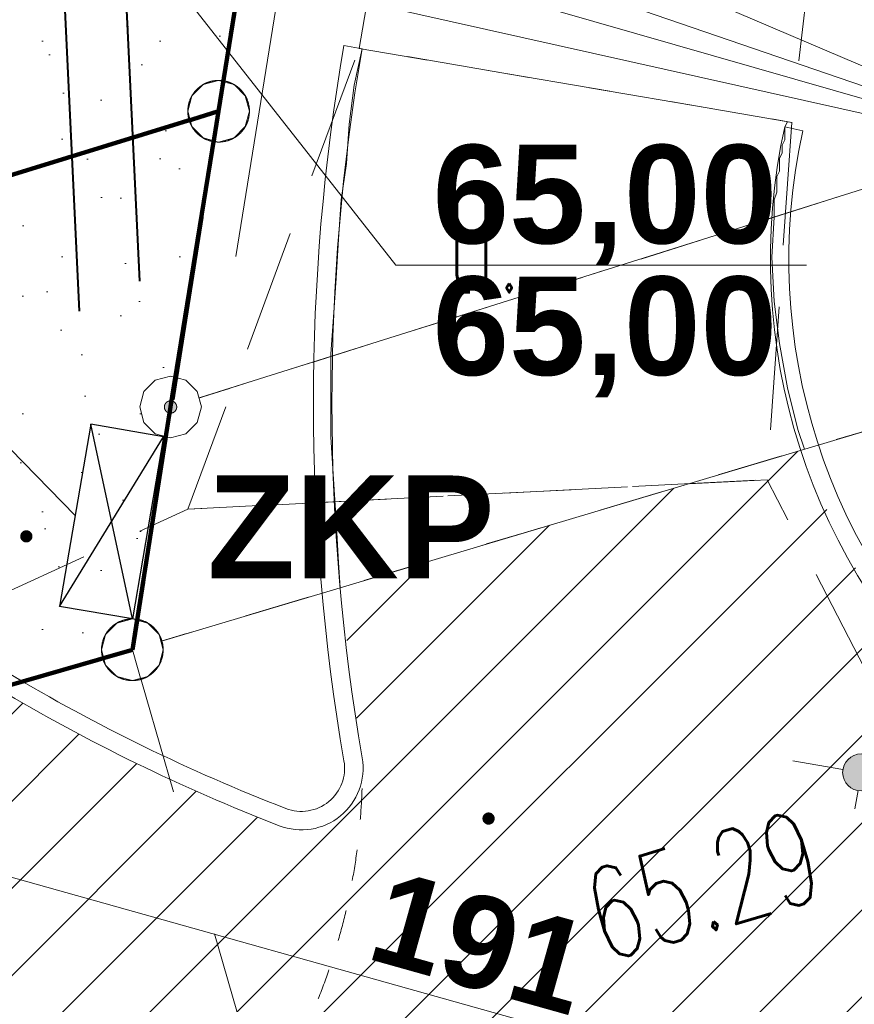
# Model space of a CAD drawing. Header units: millimetres. Extents: x 6487905018 to 6488192500, y 5882180700 to 5882375224.
# Tile 90 of 256: x 6488049506 to 6488056277, y 5882224763 to 5882232753. Entities that reach past the tile are written whole.
import ezdxf
from ezdxf.xclip import XClip

# ---------------------------------------------------------------- set-up
doc = ezdxf.new("R2010")
doc.units = ezdxf.units.MM
doc.header["$MEASUREMENT"] = 0
doc.header["$XCLIPFRAME"] = 2
for name, pattern in [('GSW', [3000, 1500, -1500]), ('L_0_03', [1000, 500, -500]), ('L_0_04', [1500, 1000, -500]), ('Przer. długie kreski', [500, 250, -250]), ('Przerywana', [2400, 1200, -1200]), ('Wipeout_Contour', [1000, 0, -1000])]:
    doc.linetypes.add(name, pattern=pattern)
for name, color, linetype, lineweight in [('0 droga_Nr_pióra__121', 7, 'Continuous', 5), ('0 granice_Nr_pióra__10', 22, 'Continuous', 120), ('0 krawęrznik_Nr_pióra__1', 7, 'Continuous', 0), ('granica_Nr_pióra__123', 100, 'Continuous', 120), ('IE_Nr_pióra__114', 12, 'Continuous', 30), ('LEGENDA_Nr_pióra__20', 2, 'Continuous', 40), ('LEGENDA_Nr_pióra__66', 32, 'Continuous', 40), ('MAPA SKAN_Nr_pióra__32', 5, 'Continuous', 5), ('OPIS PLAN_Nr_pióra__1', 7, 'Continuous', 0), ('OPIS PLAN_Nr_pióra__114', 12, 'Continuous', 30), ('OPIS PLAN_Nr_pióra__222', 7, 'Continuous', 20), ('OPIS PLAN_Nr_pióra__7', 7, 'Continuous', 5), ('teren zielony_Nr_pióra__1', 7, 'Continuous', 0), ('teren zielony_Nr_pióra__157', 93, 'Continuous', 0), ('Wymiarowanie_Nr_pióra__1', 7, 'Continuous', 0), ('Zamość 06.10._2_0_Nr_pióra__7', 7, 'Continuous', 5), ('Zamość 06.10._2_202_Punkt_graniczny_stabilizowany_trwale_Nr_pióra__7', 7, 'Continuous', 5), ('Zamość 06.10._2_203_Punkt_zalamania_granicy_dzialki_nie_stabilizowany_Nr_pióra__7', 7, 'Continuous', 5), ('Zamość 06.10._2_217_Granica_konturu_klasyfikcyjnego_Nr_pióra__96', 8, 'Continuous', 15), ('Zamość 06.10._2_218_Granica_uzytku_Nr_pióra__96', 8, 'Continuous', 15), ('Zamość 06.10._2_219_Linia_granicy_Nr_pióra__96', 8, 'Continuous', 15), ('Zamość 06.10._2_jezdnia__powierzchnia__Nr_pióra__7', 7, 'Continuous', 5), ('Zamość 06.10._2_ogrodzenie_trwale__linia__Nr_pióra__7', 7, 'Continuous', 5), ('Zamość 06.10._2_opis_h_Nr_pióra__7', 7, 'Continuous', 5), ('Zamość 06.10._2_plac__powierzchnia__Atr17_Nr_pióra__7', 7, 'Continuous', 5), ('Zamość 06.10._2_plac__powierzchnia__Nr_pióra__7', 7, 'Continuous', 5), ('zieleń_Nr_pióra__236', 160, 'Continuous', 5), ('zjazd 2_Nr_pióra__1', 7, 'Continuous', 0)]:
    doc.layers.add(name, color=color, linetype=linetype, lineweight=lineweight)
for name, color, linetype in [('Mapa cyfrowa', 7, 'Continuous'), ('Wymiarowanie', 7, 'Continuous'), ('Zamość 06.10._2_202_Punkt_graniczny_stabilizowany_trwale', 7, 'Continuous'), ('Zamość 06.10._2_203_Punkt_zalamania_granicy_dzialki_nie_stabilizowany', 7, 'Continuous'), ('Zamość 06.10._2_Mapa cyfrowa', 7, 'Continuous')]:
    doc.layers.add(name, color=color, linetype=linetype)
doc.styles.add('GENERATED_STYLE_1', font='Simplex.shx')
doc.styles.add('GENERATED_STYLE_2', font='txt')
doc.linetypes.add('L_0_15_SHX', pattern='A,0,[3,PZT Orlen Zamość.pdf1.Shx,S=30.952381,R=0,X=0,Y=2.22045e-16],-7500,0', length=7500)
doc.linetypes.add('Symbol', pattern='A,0,[5,PZT Orlen Zamość.pdf1.Shx,S=11.904762,R=0,X=0,Y=0],-2000,0', length=2000)
doc.dimstyles.new('GENERATED_STYLE__1', dxfattribs={"dimtxt": 750, "dimasz": 570, "dimexe": 0.18, "dimexo": 0, "dimgap": 0.09, "dimtad": 1, "dimlfac": 0.001, "dimzin": 0, "dimdsep": 46, "dimtxsty": 'GENERATED_STYLE_2', "dimblk": 'ARROWHEAD_11', "dimblk1": 'ARROWHEAD_11', "dimblk2": 'ARROWHEAD_11', "dimcen": 0.09, "dimclrd": 7, "dimclre": 7, "dimclrt": 7, "dimazin": 0, "dimtfac": 1, "dimtdec": 4, "dimtmove": 2, "dimatfit": 3, "dimfxl": 0, "dimtolj": 1, "dimtzin": 0, "dimarcsym": 0})
doc.dimstyles.new('GENERATED_STYLE__2', dxfattribs={"dimtxt": 750, "dimasz": 570, "dimexe": 0.18, "dimexo": 0, "dimgap": 0.09, "dimtad": 1, "dimlfac": 0.001, "dimzin": 0, "dimdsep": 46, "dimtxsty": 'GENERATED_STYLE_2', "dimblk": 'ARROWHEAD_11', "dimblk1": 'ARROWHEAD_11', "dimblk2": 'ARROWHEAD_11', "dimcen": 0.09, "dimclrd": 7, "dimclre": 7, "dimclrt": 7, "dimazin": 0, "dimtfac": 1, "dimtdec": 4, "dimtmove": 0, "dimatfit": 3, "dimfxl": 0, "dimtolj": 1, "dimtzin": 0, "dimarcsym": 0})

# ---------------------------------------------------------------- blocks, each defined once
blk = doc.blocks.new('Rysunek_1_2')
at = {"color": 254, "linetype": 'Wipeout_Contour', "lineweight": 0, "ltscale": 70061284114.24681}
blk.add_wipeout([(6487915525.867126, 5882181505.900702), (6488146644.289524, 5882181505.900702), (6488146644.289524, 5882373115.540435), (6488107628.768834, 5882373115.540435), (6488107628.768834, 5882320263.490532), (6488101226.436201, 5882320263.490532), (6488101226.436201, 5882373115.540435), (6487915525.867126, 5882373115.540435)], dxfattribs=at).dxf.layer = 'Zamość 06.10._2_Mapa cyfrowa'
at = {"layer": 'Zamość 06.10._2_0_Nr_pióra__7', "linetype": 'Continuous'}
for points in [[(6488049560, 5882228514.723074, 1), (6488049560, 5882228605.276926, 1)], [(6488053310, 5882226224.723074, 1), (6488053310, 5882226315.276926, 1)]]:
    blk.add_hatch(color=256, dxfattribs=at).paths.add_polyline_path(points)
for p, q in [((6488052260, 5882232520), (6488052260.05, 5882232520)), ((6488055770, 5882231920), (6488055770.05, 5882231920)), ((6488051260, 5882230830), (6488051260.05, 5882230830)), ((6488055570.000001, 5882229020), (6488055570.05, 5882229020)), ((6488050870, 5882228780), (6488050870.05, 5882228780)), ((6488049560, 5882228560), (6488049560.05, 5882228560)), ((6488053310, 5882226270), (6488053310.05, 5882226270))]:
    blk.add_line(p, q, dxfattribs=at)
for centre in [(6488049560, 5882228560), (6488053310, 5882226270)]:
    blk.add_circle(centre, 45.276926, dxfattribs=at)
at = {"layer": 'Zamość 06.10._2_202_Punkt_graniczny_stabilizowany_trwale_Nr_pióra__7', "linetype": 'Continuous'}
for p, q in [((6488051120, 5882232010), (6488051120.05, 5882232010)), ((6488050420, 5882227640), (6488050420.05, 5882227640))]:
    blk.add_line(p, q, dxfattribs=at)
at = {"layer": 'Zamość 06.10._2_203_Punkt_zalamania_granicy_dzialki_nie_stabilizowany_Nr_pióra__7', "linetype": 'Continuous'}
blk.add_line((6488050730.000001, 5882229610), (6488050730.05, 5882229610), dxfattribs=at)
at = {"layer": 'Zamość 06.10._2_217_Granica_konturu_klasyfikcyjnego_Nr_pióra__96', "linetype": 'L_0_03', "flags": 128}
for points in [[(6488051120, 5882232010), (6488060880, 5882292980.000001)], [(6488046100, 5882230460), (6488051120, 5882232010)]]:
    blk.add_lwpolyline(points, dxfattribs=at)
at = {"layer": 'Zamość 06.10._2_218_Granica_uzytku_Nr_pióra__96', "linetype": 'L_0_03', "flags": 128}
for points in [[(6488060880, 5882292980.000001), (6488051120, 5882232010)], [(6488051120, 5882232010), (6488060880, 5882292980.000001)], [(6488050730.000001, 5882229610), (6488085740.000001, 5882240630)], [(6488085740.000001, 5882240630), (6488050730.000001, 5882229610)], [(6488050420, 5882227640), (6488088230.000001, 5882238930)], [(6488088230.000001, 5882238930), (6488050420, 5882227640)], [(6488046100, 5882230460), (6488051120, 5882232010)], [(6488051120, 5882232010), (6488046100, 5882230460)], [(6488051120, 5882232010), (6488050730.000001, 5882229610)], [(6488050730.000001, 5882229610), (6488051120, 5882232010)], [(6487981820.000001, 5882207830), (6488050420, 5882227640)], [(6488050420, 5882227640), (6487981820.000001, 5882207830)]]:
    blk.add_lwpolyline(points, dxfattribs=at)
at = {"layer": 'Zamość 06.10._2_219_Linia_granicy_Nr_pióra__96', "linetype": 'Continuous', "flags": 128}
for points in [[(6488065190.000001, 5882319980.000001), (6488051120, 5882232010)], [(6488092420, 5882242730.000001), (6488050730.000001, 5882229610)], [(6488088230.000001, 5882238930), (6488050420, 5882227640)], [(6488051120, 5882232010), (6487972140, 5882207690.000001)], [(6488051120, 5882232010), (6488050730.000001, 5882229610)], [(6488050420, 5882227640), (6488050730.000001, 5882229610)], [(6488050420, 5882227640), (6487981820.000001, 5882207830)]]:
    blk.add_lwpolyline(points, dxfattribs=at)
at = {"layer": 'Zamość 06.10._2_jezdnia__powierzchnia__Nr_pióra__7', "linetype": 'L_0_04', "flags": 128}
blk.add_lwpolyline([(6488058380, 5882254270), (6488055770, 5882231920), (6488052260, 5882232520), (6488056020, 5882254200)], close=True, dxfattribs=at)
at = {"layer": 'Zamość 06.10._2_ogrodzenie_trwale__linia__Nr_pióra__7', "linetype": 'L_0_15_SHX', "flags": 128}
blk.add_lwpolyline([(6488065490.000001, 5882319900.000001), (6488064820.000001, 5882320080), (6488063570.000001, 5882310410), (6488060870, 5882295110), (6488058770, 5882275570), (6488058530.000001, 5882275360), (6488055020, 5882254140), (6488051260, 5882230830)], dxfattribs=at)
at = {"layer": 'Zamość 06.10._2_ogrodzenie_trwale__linia__Nr_pióra__7', "linetype": 'Continuous', "flags": 128}
blk.add_lwpolyline([(6488065490.000001, 5882319900.000001), (6488064820.000001, 5882320080), (6488063570.000001, 5882310410), (6488060870, 5882295110), (6488058770, 5882275570), (6488058530.000001, 5882275360), (6488055020, 5882254140), (6488051260, 5882230830)], dxfattribs=at)
at = {"layer": 'Zamość 06.10._2_plac__powierzchnia__Nr_pióra__7', "linetype": 'L_0_04', "flags": 128}
for points in [[(6488043030.000001, 5882235670), (6488048340, 5882227620), (6488050870, 5882228780), (6488055570.000001, 5882229020), (6488056360.000001, 5882227490), (6488057030.000001, 5882226700), (6488057700, 5882226320), (6488059610.000001, 5882225210), (6488040000, 5882219130), (6488041440.000001, 5882221120), (6488041780.000001, 5882222220), (6488041660, 5882223840), (6488035480.000001, 5882233390)], [(6488055770, 5882231920), (6488055570.000001, 5882229020), (6488050870, 5882228780), (6488052260, 5882232520)]]:
    blk.add_lwpolyline(points, close=True, dxfattribs=at)
at = {"layer": 'Zamość 06.10._2_opis_h_Nr_pióra__7', "linetype": 'Continuous', "insert": (6488054028.010171, 5882225814.856644), "char_height": 750, "attachment_point": 1, "rotation": 16.5000000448, "style": 'GENERATED_STYLE_1'}
blk.add_mtext('\\A1;{\\W0.660000x;\\FSimplex.shx;65.29}', dxfattribs=at)
at = {"layer": 'Zamość 06.10._2_plac__powierzchnia__Atr17_Nr_pióra__7', "linetype": 'Continuous', "insert": (6488052947.142858, 5882231290.710714), "char_height": 750, "attachment_point": 1, "style": 'GENERATED_STYLE_1'}
blk.add_mtext('\\A1;{\\W0.660000x;\\FSimplex.shx;tl.}', dxfattribs=at)
at = {"color": 254, "linetype": 'Wipeout_Contour', "lineweight": 0, "ltscale": 105091133540.1283}
blk.add_wipeout([(6488051120, 5882231760), (6488051245, 5882231793.493649), (6488051336.506351, 5882231885), (6488051370, 5882232010), (6488051336.506351, 5882232135), (6488051245, 5882232226.506351), (6488051120, 5882232260), (6488050995, 5882232226.506351), (6488050903.493649, 5882232135), (6488050870, 5882232010), (6488050903.493649, 5882231885), (6488050995, 5882231793.493649)], dxfattribs=at).dxf.layer = 'Zamość 06.10._2_202_Punkt_graniczny_stabilizowany_trwale'
at = {"color": 254, "linetype": 'Wipeout_Contour', "lineweight": 0, "ltscale": 105091092094.52}
blk.add_wipeout([(6488050420, 5882227390), (6488050545, 5882227423.493649), (6488050636.506351, 5882227515), (6488050670, 5882227640), (6488050636.506351, 5882227765), (6488050545, 5882227856.506351), (6488050420, 5882227890), (6488050295, 5882227856.506351), (6488050203.493649, 5882227765), (6488050170, 5882227640), (6488050203.493649, 5882227515), (6488050295, 5882227423.493649)], dxfattribs=at).dxf.layer = 'Zamość 06.10._2_202_Punkt_graniczny_stabilizowany_trwale'
at = {"color": 254, "linetype": 'Wipeout_Contour', "lineweight": 0, "ltscale": 105091110728.8017}
blk.add_wipeout([(6488050730.000001, 5882229360), (6488050855.000001, 5882229393.493649), (6488050946.506351, 5882229485), (6488050980.000001, 5882229610), (6488050946.506351, 5882229735), (6488050855.000001, 5882229826.506351), (6488050730.000001, 5882229860), (6488050605.000001, 5882229826.506351), (6488050513.493649, 5882229735), (6488050480.000001, 5882229610), (6488050513.493649, 5882229485), (6488050605.000001, 5882229393.493649)], dxfattribs=at).dxf.layer = 'Zamość 06.10._2_203_Punkt_zalamania_granicy_dzialki_nie_stabilizowany'
at = {"layer": 'Zamość 06.10._2_203_Punkt_zalamania_granicy_dzialki_nie_stabilizowany_Nr_pióra__7', "linetype": 'Continuous'}
blk.add_hatch(color=256, dxfattribs=at).paths.add_polyline_path([(6488050730.000001, 5882229560.000001, 1), (6488050730.000001, 5882229660, 1)])
at = {"layer": 'Zamość 06.10._2_202_Punkt_graniczny_stabilizowany_trwale_Nr_pióra__7', "linetype": 'Continuous'}
for p, q in [((6488050995, 5882232226.506351), (6488050903.493649, 5882232135)), ((6488051120, 5882232260), (6488050995, 5882232226.506351)), ((6488051245, 5882232226.506351), (6488051120, 5882232260)), ((6488051336.506351, 5882232135), (6488051245, 5882232226.506351)), ((6488050903.493649, 5882232135), (6488050870, 5882232010)), ((6488051370, 5882232010), (6488051336.506351, 5882232135)), ((6488050870, 5882232010), (6488050903.493649, 5882231885)), ((6488051336.506351, 5882231885), (6488051370, 5882232010)), ((6488050903.493649, 5882231885), (6488050995, 5882231793.493649)), ((6488051245, 5882231793.493649), (6488051336.506351, 5882231885)), ((6488050995, 5882231793.493649), (6488051120, 5882231760)), ((6488051120, 5882231760), (6488051245, 5882231793.493649)), ((6488050420, 5882227890), (6488050295, 5882227856.506351)), ((6488050545, 5882227856.506351), (6488050420, 5882227890)), ((6488050295, 5882227856.506351), (6488050203.493649, 5882227765)), ((6488050636.506351, 5882227765), (6488050545, 5882227856.506351)), ((6488050203.493649, 5882227765), (6488050170, 5882227640)), ((6488050670, 5882227640), (6488050636.506351, 5882227765)), ((6488050170, 5882227640), (6488050203.493649, 5882227515)), ((6488050636.506351, 5882227515), (6488050670, 5882227640)), ((6488050203.493649, 5882227515), (6488050295, 5882227423.493649)), ((6488050545, 5882227423.493649), (6488050636.506351, 5882227515)), ((6488050295, 5882227423.493649), (6488050420, 5882227390)), ((6488050420, 5882227390), (6488050545, 5882227423.493649))]:
    blk.add_line(p, q, dxfattribs=at)
for centre in [(6488051120, 5882232010), (6488050420, 5882227640)]:
    blk.add_circle(centre, 250, dxfattribs=at)
at = {"layer": 'Zamość 06.10._2_203_Punkt_zalamania_granicy_dzialki_nie_stabilizowany_Nr_pióra__7', "linetype": 'Continuous'}
for p, q in [((6488050605.000001, 5882229826.506351), (6488050513.493649, 5882229735)), ((6488050730.000001, 5882229860), (6488050605.000001, 5882229826.506351)), ((6488050855.000001, 5882229826.506351), (6488050730.000001, 5882229860)), ((6488050946.506351, 5882229735), (6488050855.000001, 5882229826.506351)), ((6488050513.493649, 5882229735), (6488050480.000001, 5882229610)), ((6488050980.000001, 5882229610), (6488050946.506351, 5882229735)), ((6488050480.000001, 5882229610), (6488050513.493649, 5882229485)), ((6488050946.506351, 5882229485), (6488050980.000001, 5882229610)), ((6488050513.493649, 5882229485), (6488050605.000001, 5882229393.493649)), ((6488050855.000001, 5882229393.493649), (6488050946.506351, 5882229485)), ((6488050605.000001, 5882229393.493649), (6488050730.000001, 5882229360)), ((6488050730.000001, 5882229360), (6488050855.000001, 5882229393.493649))]:
    blk.add_line(p, q, dxfattribs=at)
blk.add_circle((6488050730.000001, 5882229610), 50, dxfattribs=at)
blk = doc.blocks.new('*D11', base_point=(6488045394.921593, 5882250647.102998))
at = {"layer": 'Wymiarowanie_Nr_pióra__1', "linetype": 'Continuous'}
for points in [[(6488012389.24901, 5882236237.115873), (6488012377.83094, 5882236294.518388), (6488012345.315027, 5882236343.18189), (6488012296.651525, 5882236375.697803), (6488012239.24901, 5882236387.115873), (6488012181.846496, 5882236375.697803), (6488012133.182993, 5882236343.18189), (6488012100.667081, 5882236294.518388), (6488012089.24901, 5882236237.115873), (6488012100.667081, 5882236179.713358), (6488012133.182993, 5882236131.049856), (6488012181.846496, 5882236098.533943), (6488012239.24901, 5882236087.115873), (6488012296.651525, 5882236098.533943), (6488012345.315027, 5882236131.049856), (6488012377.83094, 5882236179.713358)], [(6488095182.559127, 5882212996.292249), (6488095171.141057, 5882213053.694763), (6488095138.625144, 5882213102.358266), (6488095089.961642, 5882213134.874178), (6488095032.559127, 5882213146.292249), (6488094975.156612, 5882213134.874178), (6488094926.49311, 5882213102.358266), (6488094893.977198, 5882213053.694763), (6488094882.559127, 5882212996.292249), (6488094893.977198, 5882212938.889733), (6488094926.49311, 5882212890.226232), (6488094975.156612, 5882212857.710319), (6488095032.559127, 5882212846.292249), (6488095089.961642, 5882212857.710319), (6488095138.625144, 5882212890.226232), (6488095171.141057, 5882212938.889733)]]:
    blk.add_hatch(color=256, dxfattribs=at).paths.add_polyline_path(points)
for p, q in [((6488012279.788433, 5882236381.533861), (6488012391.271845, 5882236778.683328)), ((6488011950.413034, 5882236318.194718), (6488012094.831022, 5882236277.655295)), ((6488012383.666998, 5882236196.57645), (6488094888.141139, 5882213036.831671)), ((6488012087.226175, 5882235695.548419), (6488012198.709588, 5882236092.697886)), ((6488095073.09855, 5882213140.710237), (6488095184.581962, 5882213537.859703)), ((6488095176.977115, 5882212955.752826), (6488095321.395103, 5882212915.213404)), ((6488094880.536292, 5882212454.724794), (6488094992.019705, 5882212851.874261))]:
    blk.add_line(p, q, dxfattribs=at)
for centre in [(6488012239.24901, 5882236237.115873), (6488095032.559127, 5882212996.292249)]:
    blk.add_circle(centre, 150, dxfattribs=at)
at = {"layer": 'Wymiarowanie_Nr_pióra__1', "insert": (6488052298.481426, 5882225129.598661), "char_height": 750, "attachment_point": 7, "rotation": 344.3200934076, "style": 'GENERATED_STYLE_2'}
blk.add_mtext('\\A1;{\\fArial|b1|i0|c238|p38;191}', dxfattribs=at)
blk = doc.blocks.new('ARROWHEAD_11')
at = {"color": 0, "linetype": 'Continuous', "lineweight": 0}
blk.add_line((0, 0), (-1, 0), dxfattribs=at)
at = {"color": 0, "linetype": 'Continuous', "lineweight": 0, "const_width": 0.25, "flags": 128}
blk.add_lwpolyline([(-0.125, 0, 1), (0.125, 0, 1)], format="xyb", close=True, dxfattribs=at)
blk = doc.blocks.new('*D22', base_point=(6488045394.921593, 5882250647.102998))
at = {"layer": 'Wymiarowanie_Nr_pióra__1', "linetype": 'Continuous'}
for points in [[(6488053552.667804, 5882217311.169708), (6488053541.249734, 5882217368.572223), (6488053508.733821, 5882217417.235725), (6488053460.070318, 5882217449.751637), (6488053402.667804, 5882217461.169708), (6488053345.265289, 5882217449.751637), (6488053296.601787, 5882217417.235725), (6488053264.085874, 5882217368.572223), (6488053252.667804, 5882217311.169708), (6488053264.085874, 5882217253.767193), (6488053296.601787, 5882217205.103691), (6488053345.265289, 5882217172.587778), (6488053402.667804, 5882217161.169708), (6488053460.070318, 5882217172.587778), (6488053508.733821, 5882217205.103691), (6488053541.249734, 5882217253.767193)], [(6488048077.814686, 5882215730.166205), (6488048066.396616, 5882215787.56872), (6488048033.880703, 5882215836.232223), (6488047985.217201, 5882215868.748136), (6488047927.814686, 5882215880.166205), (6488047870.412171, 5882215868.748136), (6488047821.748669, 5882215836.232223), (6488047789.232757, 5882215787.56872), (6488047777.814686, 5882215730.166205), (6488047789.232757, 5882215672.763691), (6488047821.748669, 5882215624.100188), (6488047870.412171, 5882215591.584275), (6488047927.814686, 5882215580.166205), (6488047985.217201, 5882215591.584275), (6488048033.880703, 5882215624.100188), (6488048066.396616, 5882215672.763691)]]:
    blk.add_hatch(color=256, dxfattribs=at).paths.add_polyline_path(points)
for p, q in [((6488053246.608302, 5882217851.58777), (6488053361.051937, 5882217455.281191)), ((6488053690.89077, 5882217394.401442), (6488053546.779287, 5882217352.785575)), ((6488053258.55632, 5882217269.553841), (6488048071.926169, 5882215771.782072)), ((6488053444.28367, 5882217167.058225), (6488053558.727305, 5882216770.751646)), ((6488047969.430553, 5882215586.054722), (6488048083.874187, 5882215189.748143))]:
    blk.add_line(p, q, dxfattribs=at)
for centre in [(6488053402.667804, 5882217311.169708), (6488047927.814686, 5882215730.166205)]:
    blk.add_circle(centre, 150, dxfattribs=at)
at = {"layer": 'Wymiarowanie_Nr_pióra__1', "insert": (6488049665.075053, 5882216387.97358), "char_height": 750, "attachment_point": 7, "rotation": 16.107422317, "style": 'GENERATED_STYLE_2'}
blk.add_mtext('\\A1;{\\fArial|b1|i0|c238|p38;5,70}', dxfattribs=at)
blk = doc.blocks.new('*D58', base_point=(6488045394.921593, 5882250647.102998))
at = {"layer": 'Wymiarowanie_Nr_pióra__1', "linetype": 'Continuous'}
for points in [[(6488052416.418526, 5882221646.653265), (6488052405.000456, 5882221704.055779), (6488052372.484543, 5882221752.719282), (6488052323.821041, 5882221785.235195), (6488052266.418526, 5882221796.653265), (6488052209.016011, 5882221785.235195), (6488052160.352509, 5882221752.719282), (6488052127.836596, 5882221704.055779), (6488052116.418526, 5882221646.653265), (6488052127.836596, 5882221589.25075), (6488052160.352509, 5882221540.587248), (6488052209.016011, 5882221508.071335), (6488052266.418526, 5882221496.653265), (6488052323.821041, 5882221508.071335), (6488052372.484543, 5882221540.587248), (6488052405.000456, 5882221589.25075)], [(6488035544.672982, 5882216448.710378), (6488035533.254911, 5882216506.112892), (6488035500.738999, 5882216554.776395), (6488035452.075497, 5882216587.292308), (6488035394.672982, 5882216598.710378), (6488035337.270467, 5882216587.292308), (6488035288.606965, 5882216554.776395), (6488035256.091052, 5882216506.112892), (6488035244.672982, 5882216448.710378), (6488035256.091052, 5882216391.307863), (6488035288.606965, 5882216342.644361), (6488035337.270467, 5882216310.128448), (6488035394.672982, 5882216298.710378), (6488035452.075497, 5882216310.128448), (6488035500.738999, 5882216342.644361), (6488035533.254911, 5882216391.307863)]]:
    blk.add_hatch(color=256, dxfattribs=at).paths.add_polyline_path(points)
for p, q in [((6488052222.254141, 5882221790.004257), (6488052100.802081, 5882222184.219487)), ((6488052409.769519, 5882221690.81765), (6488052553.120511, 5882221734.982036)), ((6488035538.023974, 5882216492.874763), (6488052123.067533, 5882221602.488879)), ((6488052432.034971, 5882221109.087043), (6488052310.582911, 5882221503.302273)), ((6488035350.508596, 5882216592.06137), (6488035229.056537, 5882216986.2766)), ((6488035560.289427, 5882215911.144156), (6488035438.837367, 5882216305.359385))]:
    blk.add_line(p, q, dxfattribs=at)
for centre in [(6488052266.418526, 5882221646.653265), (6488035394.672982, 5882216448.710378)]:
    blk.add_circle(centre, 150, dxfattribs=at)
at = {"layer": 'Wymiarowanie_Nr_pióra__1', "insert": (6488042560.934623, 5882218813.490243), "char_height": 750, "attachment_point": 7, "rotation": 17.1233150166, "style": 'GENERATED_STYLE_2'}
blk.add_mtext('\\A1;{\\fArial|b1|i0|c238|p38;17,65}', dxfattribs=at)
blk = doc.blocks.new('*D76', base_point=(6488045394.921593, 5882250647.102998))
at = {"layer": 'Wymiarowanie_Nr_pióra__1', "linetype": 'Continuous'}
for points in [[(6488059031.653335, 5882241782.627208), (6488059020.235264, 5882241840.029723), (6488058987.719352, 5882241888.693226), (6488058939.055849, 5882241921.209138), (6488058881.653335, 5882241932.627208), (6488058824.250819, 5882241921.209138), (6488058775.587317, 5882241888.693226), (6488058743.071404, 5882241840.029723), (6488058731.653335, 5882241782.627208), (6488058743.071404, 5882241725.224693), (6488058775.587317, 5882241676.561191), (6488058824.250819, 5882241644.045279), (6488058881.653335, 5882241632.627208), (6488058939.055849, 5882241644.045279), (6488058987.719352, 5882241676.561191), (6488059020.235264, 5882241725.224693)], [(6488056482.518495, 5882226644.370366), (6488056471.100425, 5882226701.772881), (6488056438.584512, 5882226750.436383), (6488056389.92101, 5882226782.952296), (6488056332.518495, 5882226794.370366), (6488056275.11598, 5882226782.952296), (6488056226.452477, 5882226750.436383), (6488056193.936564, 5882226701.772881), (6488056182.518495, 5882226644.370366), (6488056193.936564, 5882226586.967852), (6488056226.452477, 5882226538.304349), (6488056275.11598, 5882226505.788436), (6488056332.518495, 5882226494.370366), (6488056389.92101, 5882226505.788436), (6488056438.584512, 5882226538.304349), (6488056471.100425, 5882226586.967852)]]:
    blk.add_hatch(color=256, dxfattribs=at).paths.add_polyline_path(points)
for p, q in [((6488058326.962568, 5882241876.031725), (6488058733.735797, 5882241807.535079)), ((6488059029.570872, 5882241757.719337), (6488059436.344101, 5882241689.222692)), ((6488058856.745463, 5882241634.70967), (6488056357.426366, 5882226792.287904)), ((6488055777.827728, 5882226737.774882), (6488056184.600957, 5882226669.278237)), ((6488056480.436032, 5882226619.462495), (6488056887.209261, 5882226550.96585)), ((6488056307.610623, 5882226496.452828), (6488056282.702753, 5882226348.535291))]:
    blk.add_line(p, q, dxfattribs=at)
for centre in [(6488058881.653335, 5882241782.627208), (6488056332.518495, 5882226644.370366)]:
    blk.add_circle(centre, 150, dxfattribs=at)
at = {"layer": 'Wymiarowanie_Nr_pióra__1', "insert": (6488057604.051624, 5882235098.808304), "char_height": 750, "attachment_point": 7, "rotation": 80.4416197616, "style": 'GENERATED_STYLE_2'}
blk.add_mtext('\\A1;{\\fArial|b1|i0|c238|p38;15,35}', dxfattribs=at)

msp = doc.modelspace()

# ---------------------------------------------------------------- block references
at = {"layer": 'Mapa cyfrowa', "color": 22, "linetype": 'Continuous', "lineweight": 5}
ref = msp.add_blockref('Rysunek_1_2', (0, 0), dxfattribs=at)
XClip(ref).set_block_clipping_path([(6487915525.8671264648, 5882181505.9007024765), (6488146644.2895231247, 5882181505.9007024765), (6488146644.2895231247, 5882373115.5404348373), (6488107628.7688331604, 5882373115.5404348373), (6488107628.7688331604, 5882320263.4905319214), (6488101226.4362001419, 5882320263.4905319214), (6488101226.4362001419, 5882373115.5404348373), (6487915525.8671264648, 5882373115.5404348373)])

# ---------------------------------------------------------------- next in the draw order: hatches: boundary and pattern name
at = {"layer": 'teren zielony_Nr_pióra__157', "linetype": 'Continuous'}
h = msp.add_hatch(dxfattribs=at)
h.set_pattern_fill('płyty_kamienne', color=256, style=0, pattern_type=2)
h.set_pattern_definition([(45, (6488045394.9, 5882252147.1), (-477.297, 477.297), [0, -450, 0, -675]), (110, (6488046894.9, 5882252147.1), (634.293, 230.864), [0, -330, 0, -570])])
h.paths.add_polyline_path([(6488047566.699059, 5882255932.5327), (6488045555.029326, 5882243354.950158), (6488046140.947524, 5882232527.375745, 0.2070569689), (6488048206.599371, 5882228254.370432, 0.0243137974), (6488049407.91275, 5882227454.239101, 0.0023663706), (6488049528.889167, 5882227382.669014), (6488050419.958063, 5882227639.987889), (6488050422.409745, 5882227655.31354), (6488050730.000001, 5882229610.000001), (6488051058.251553, 5882231630.009551), (6488051118.989788, 5882232009.688929), (6488053911.431513, 5882249465.456784), (6488055989.23284, 5882262453.952582), (6488056194.365236, 5882263736.503895), (6488052143.069927, 5882263733.65154), (6488050824.942152, 5882255492.308228, 0.0532631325)])
at = {"layer": 'zieleń_Nr_pióra__236', "linetype": 'Continuous'}
h = msp.add_hatch(dxfattribs=at)
h.set_pattern_fill('bloczki_ceramiczne', color=256, style=0, pattern_type=2)
h.set_pattern_definition([(45, (6488045394.9, 5882250647.1), (-353.5534, 353.5534), [])])
h.paths.add_polyline_path([(6488021336.39379, 5882213414.225695), (6488061921.970805, 5882225985.517632, -0.4059833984), (6488055872.155103, 5882229268.003996), (6488052106.43913, 5882228143.56778), (6488052263.212057, 5882226890.408747, -0.6521330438), (6488051611.248022, 5882226211.962063, -0.0423706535), (6488049330.926768, 5882227325.502321), (6488033856.470706, 5882222856.858377, -0.1551739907), (6488027965.537202, 5882216749.542255), (6488023455.034375, 5882214314.402082, -0.0480680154)])

# ---------------------------------------------------------------- next in the draw order: linework, layer by layer
at = {"layer": '0 droga_Nr_pióra__121', "linetype": 'Przer. długie kreski'}
for centre, radius, start, end in [((6488050430.111145, 5882228688.294489), 6000, 197.0684598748, 267.1001949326), ((6488047285.600187, 5882226664.41549), 5000, 309.56465507, 359.2218840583)]:
    msp.add_arc(centre, radius, start, end, dxfattribs=at)
at = {"layer": '0 granice_Nr_pióra__10', "linetype": 'Continuous'}
for p, q in [((6488065190.000001, 5882319980), (6488051120, 5882232009.999999)), ((6488051120, 5882232009.999999), (6487972140, 5882207690.000001)), ((6488051120, 5882232009.999999), (6488050730.000001, 5882229610)), ((6488050420, 5882227640), (6488050730.000001, 5882229610)), ((6488050420, 5882227640), (6487981820.000001, 5882207829.999999))]:
    msp.add_line(p, q, dxfattribs=at)
at = {"layer": '0 krawęrznik_Nr_pióra__1', "linetype": 'Continuous', "flags": 128}
for points in [[(6488052283.769792, 5882232517.867707), (6488052135.930373, 5882232543.235137)], [(6488055859.528783, 5882231850.62816), (6488055713.034375, 5882231882.867707)]]:
    msp.add_lwpolyline(points, dxfattribs=at)
at = {"layer": '0 krawęrznik_Nr_pióra__1', "linetype": 'Continuous'}
for centre, radius, start, end in [((6488069038.903824, 5882229642.892307), 17150, 170.2635629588, 189.7535656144), ((6488069038.903824, 5882229642.892307), 17000, 170.2635629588, 189.7535656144), ((6488060596.181313, 5882230808.216143), 5000, 167.5885610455, 288.3344790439), ((6488060596.181313, 5882230808.216143), 4850, 167.5885610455, 288.3344790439), ((6488057029.525006, 5882240199.180319), 14850.000001, 239.1201213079, 248.8249549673), ((6488057029.525006, 5882240199.180319), 15000.000001, 239.1201213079, 248.8249549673), ((6488051791.857255, 5882226678.202671), 500, 248.8249549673, 9.7535690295), ((6488051791.857255, 5882226678.202671), 350, 248.8249549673, 9.7535656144)]:
    msp.add_arc(centre, radius, start, end, dxfattribs=at)
at = {"layer": 'granica_Nr_pióra__123', "linetype": 'GSW'}
for p, q in [((6488056194.405704, 5882263736.503923), (6488050419.958063, 5882227639.987889)), ((6488050419.958063, 5882227639.987889), (6487981820.000001, 5882207829.999999))]:
    msp.add_line(p, q, dxfattribs=at)
at = {"layer": 'IE_Nr_pióra__114', "linetype": 'Continuous'}
for p, q in [((6488047056.766099, 5882231701.771157), (6488049955.38004, 5882228730.611856)), ((6488050082.129752, 5882229469.823945), (6488049828.630329, 5882227991.399769)), ((6488050420, 5882227890), (6488050082.129752, 5882229469.823945)), ((6488050673.499422, 5882229368.424176), (6488050082.129752, 5882229469.823945)), ((6488049828.630329, 5882227991.399769), (6488050673.499422, 5882229368.424176)), ((6488050673.499422, 5882229368.424176), (6488050420, 5882227890)), ((6488050420, 5882227890), (6488049828.630329, 5882227991.399769))]:
    msp.add_line(p, q, dxfattribs=at)
at = {"layer": 'LEGENDA_Nr_pióra__20', "linetype": 'Symbol'}
msp.add_line((6488049834.925352, 5882243962.319559), (6488050478.20853, 5882230632.193083), dxfattribs=at)
at = {"layer": 'LEGENDA_Nr_pióra__66', "linetype": 'Symbol'}
msp.add_line((6488049336.411427, 5882243919.467638), (6488049989.491352, 5882230386.33278), dxfattribs=at)
at = {"layer": 'MAPA SKAN_Nr_pióra__32', "linetype": 'Continuous'}
for p, q in [((6488055627.655539, 5882231151.621367), (6488055607.06875, 5882230824.534374)), ((6488055607.06875, 5882230824.534374), (6488055628.367708, 5882230464.833333)), ((6488055628.367708, 5882230464.833333), (6488055670.701042, 5882230125.769792)), ((6488055670.701042, 5882230125.769792), (6488055734.201042, 5882229766.201041)), ((6488052030.034375, 5882230019.208192), (6488052030.034375, 5882229364.166666)), ((6488055734.201042, 5882229766.201041), (6488055819, 5882229427.1375)), ((6488055819, 5882229427.1375), (6488055872.155103, 5882229268.003996)), ((6488052030.034375, 5882229364.166666), (6488052051.333334, 5882229025.103125)), ((6488052051.333334, 5882229025.103125), (6488052072.5, 5882228686.568749)), ((6488052072.5, 5882228686.568749), (6488052093.666666, 5882228348.166666)), ((6488052093.666666, 5882228348.166666), (6488052106.43913, 5882228143.56778))]:
    msp.add_line(p, q, dxfattribs=at)
at = {"layer": 'OPIS PLAN_Nr_pióra__1', "linetype": 'Continuous'}
for q in [(6488050558.200368, 5882234850.441273), (6488050029.272829, 5882234381.411776), (6488049548.268599, 5882234066.096232), (6488049073.755071, 5882233617.355282)]:
    msp.add_line((6488058220.673793, 5882231573.098845), q, dxfattribs=at)
at = {"layer": 'OPIS PLAN_Nr_pióra__222', "linetype": 'Continuous'}
for q in [(6488050810.531599, 5882232987.49334), (6488055888.759795, 5882230760.71687)]:
    msp.add_line((6488052558.677643, 5882230760.71687), q, dxfattribs=at)
at = {"layer": 'teren zielony_Nr_pióra__1', "linetype": 'Continuous', "flags": 128}
msp.add_lwpolyline([(6488047566.699059, 5882255932.5327), (6488045555.029326, 5882243354.950158), (6488046140.947524, 5882232527.375745, 0.2070569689), (6488048206.599371, 5882228254.370432, 0.0243137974), (6488049407.91275, 5882227454.239101, 0.0023663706), (6488049528.889167, 5882227382.669014), (6488050419.958063, 5882227639.987889), (6488050422.409745, 5882227655.31354), (6488050730.000001, 5882229610.000001), (6488051058.251553, 5882231630.009551), (6488051118.989788, 5882232009.688929), (6488053911.431513, 5882249465.456784), (6488055989.23284, 5882262453.952582), (6488056194.365236, 5882263736.503895), (6488052143.069927, 5882263733.65154), (6488050824.942152, 5882255492.308228, 0.0532631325)], format="xyb", close=True, dxfattribs=at)
at = {"layer": 'Wymiarowanie_Nr_pióra__1', "linetype": 'Przerywana'}
msp.add_line((6488050420, 5882227640), (6488053402.709741, 5882217311.181818), dxfattribs=at)
at = {"layer": 'zjazd 2_Nr_pióra__1', "linetype": 'Continuous'}
for p, q in [((6488052283.769793, 5882232517.867708), (6488052220.798959, 5882232221.269792)), ((6488052220.798959, 5882232221.269792), (6488052178.333334, 5882231904.034374)), ((6488052178.333334, 5882231904.034374), (6488052157.166667, 5882231586.1375)), ((6488055734.201042, 5882231925.201041), (6488055713.034376, 5882231882.867708)), ((6488055713.034376, 5882231882.867708), (6488055713.034376, 5882231776.902082)), ((6488055713.034376, 5882231776.902082), (6488055691.867708, 5882231734.568749)), ((6488055691.867708, 5882231734.568749), (6488055691.867708, 5882231670.936458)), ((6488055691.867708, 5882231670.936458), (6488055670.701042, 5882231628.603125)), ((6488052157.166667, 5882231586.1375), (6488052114.833334, 5882231290.068749)), ((6488055670.701042, 5882231628.603125), (6488055670.701042, 5882231523.166666)), ((6488055670.701042, 5882231523.166666), (6488055649.534376, 5882231480.833333)), ((6488055649.534376, 5882231480.833333), (6488055649.534376, 5882231353.701041)), ((6488055649.534376, 5882231353.701041), (6488055628.367708, 5882231290.068749)), ((6488052114.833334, 5882231290.068749), (6488052093.666666, 5882230972.833333)), ((6488055628.367708, 5882231290.068749), (6488055628.367708, 5882231162.936458)), ((6488055628.367708, 5882231162.936458), (6488055627.655539, 5882231151.621367)), ((6488052093.666666, 5882230972.833333), (6488052072.5, 5882230654.936459)), ((6488052072.5, 5882230654.936459), (6488052051.333334, 5882230337.701041)), ((6488052051.333334, 5882230337.701041), (6488052030.034375, 5882230041.103125)), ((6488052030.034375, 5882230041.103125), (6488052030.034375, 5882230019.208192))]:
    msp.add_line(p, q, dxfattribs=at)

# ---------------------------------------------------------------- next in the draw order: texts
at = {"layer": 'OPIS PLAN_Nr_pióra__114', "linetype": 'Continuous', "insert": (6488051028.853663, 5882229054.079826), "char_height": 834.10680634, "attachment_point": 1, "style": 'GENERATED_STYLE_2'}
msp.add_mtext('\\A1;{\\fArial|b1|i0|c238|p38;ZKP}', dxfattribs=at)
at = {"layer": 'OPIS PLAN_Nr_pióra__7', "linetype": 'Continuous', "char_height": 800, "attachment_point": 4, "style": 'GENERATED_STYLE_2'}
for insert in [(6488052855.364511, 5882231247.513934), (6488052855.364511, 5882230178.941252)]:
    msp.add_mtext('\\A1;{\\fArial|b1|i0|c238|p38;65,00}', dxfattribs=dict(at, insert=insert))

# ---------------------------------------------------------------- next in the draw order: dimensions: what is measured, and where the dimension line sits
at = {"layer": 'Wymiarowanie', "linetype": 'Continuous'}
for base, p1, p2, angle, dimstyle, picture, middle, turn in [((6488056332.518495, 5882226644.370366), (6488046904.653725, 5882243799.437155), (6488050419.958063, 5882227639.987889), 260.4416197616, 'GENERATED_STYLE__1', '*D76', (6488057447.184584, 5882236425.562146), 80.4416197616), ((6488052266.418526, 5882221646.653265), (6488031735.036818, 5882228327.34227), (6488050419.958063, 5882227639.987889), 17.1233150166, 'GENERATED_STYLE__2', '*D58', (6488043675.97037, 5882219549.410285), 17.1233150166), ((6488047927.814686, 5882215730.166205), (6488050419.958063, 5882227639.987889), (6488044694.382747, 5882226927.209669), 196.107422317, 'GENERATED_STYLE__2', '*D22', (6488050519.585711, 5882217025.058148), 16.107422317)]:
    dim = msp.add_linear_dim(base=base, p1=p1, p2=p2, angle=angle, dimstyle=dimstyle, dxfattribs=at)
    dim.commit()
    dim.dimension.update_dxf_attribs({"geometry": picture, "text_midpoint": middle, "dimtype": 160, "text_rotation": turn})
dim = msp.add_linear_dim(base=(6488095032.559127, 5882212996.292249), p1=(6488012669.19119, 5882237768.745595), p2=(6488095021.911222, 5882212958.360057), angle=344.3200934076, text='191', dimstyle='GENERATED_STYLE__1', dxfattribs=at)
dim.commit()
dim.dimension.update_dxf_attribs({"geometry": '*D11', "text_midpoint": (6488053221.77774, 5882225259.915535), "dimtype": 160, "text_rotation": 344.3200934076})

doc.saveas('drawing.dxf')
